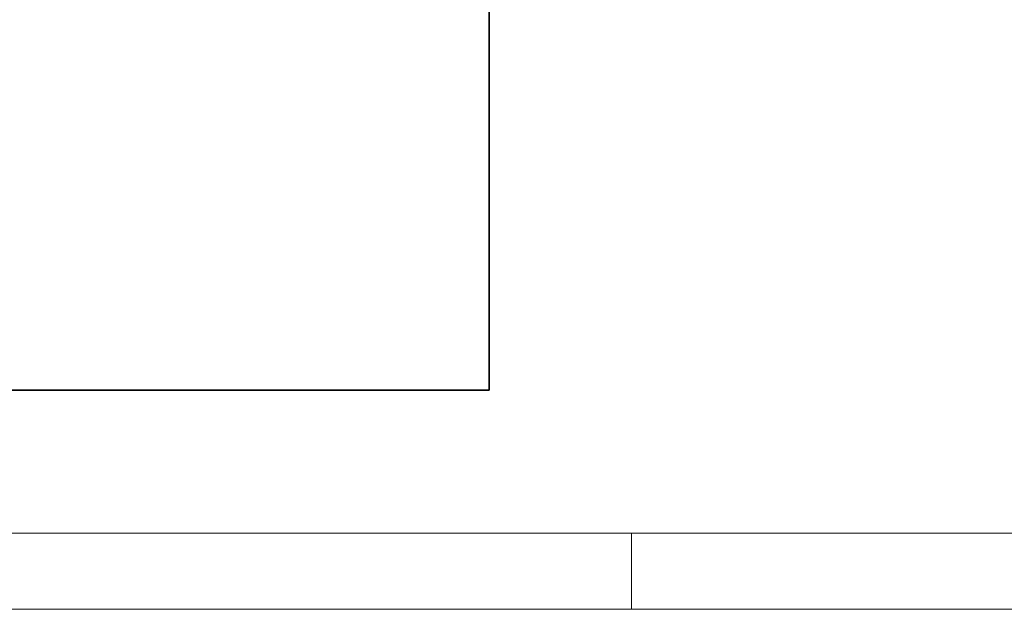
# Model space of a CAD drawing. Header units: millimetres. Extents: x 0 to 594, y 0 to 420.
# Tile 32 of 73: x 336 to 401, y 0 to 39. Entities that reach past the tile are written whole.
import ezdxf

# ---------------------------------------------------------------- set-up
doc = ezdxf.new("R2010")
doc.units = ezdxf.units.MM
doc.linetypes.add('SLD-Durchgehend', pattern=[0])

msp = doc.modelspace()

# ---------------------------------------------------------------- linework, layer by layer
at = {"color": 7, "linetype": 'SLD-Durchgehend', "lineweight": 35}
for p, q in [((366.62199, 14.41612), (366.62199, 100.666121)), ((217.621986, 14.41612), (366.62199, 14.41612))]:
    msp.add_line(p, q, dxfattribs=at)
at = {"color": 7, "linetype": 'SLD-Durchgehend', "lineweight": 18}
for p, q in [((20.00002, 4.999926), (589.00002, 4.999926)), ((376.00002, 4.999926), (376.00002, -0.000074)), ((594.00002, -0.000074), (0.00002, -0.000074))]:
    msp.add_line(p, q, dxfattribs=at)

doc.saveas('drawing.dxf')
